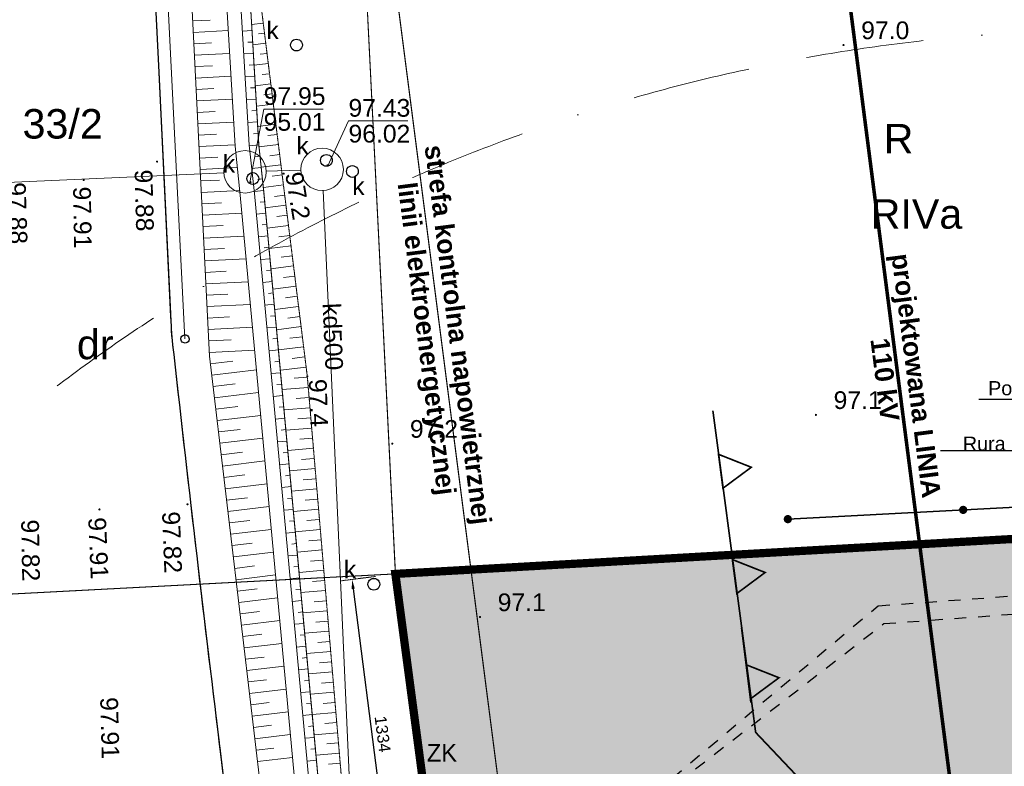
# Model space of a CAD drawing. Extents: x 7422214 to 7520672, y 5676479 to 5816239.
# Tile 17 of 42: x 7474299 to 7478473, y 5781588 to 5784754. Entities that reach past the tile are written whole.
import ezdxf
from ezdxf import colors
from ezdxf.entities.mleader import LeaderData, LeaderLine
from ezdxf.enums import TextEntityAlignment as Align
from ezdxf.math import Vec2, Vec3

# ---------------------------------------------------------------- set-up
doc = ezdxf.new("R2010")
doc.units = 0
doc.header["$PDSIZE"] = 0.75
for name, pattern in [('8', [0.5, 0.25, -0.25]), ('BORDER', [1.75, 0.5, -0.25, 0.5, -0.25, 0, -0.25]), ('DASHED', [0.75, 0.5, -0.25]), ('DASHED2', [0.375, 0.25, -0.125]), ('PRZER2_5-1', [1.75, 1.25, -0.5]), ('PRZER3-1', [2, 1.5, -0.5])]:
    doc.linetypes.add(name, pattern=pattern)
doc.layers.get('0').update_dxf_attribs({"linetype": 'CONTINUOUS'})
doc.layers.get('DEFPOINTS').update_dxf_attribs({"linetype": 'CONTINUOUS'})
for name, color, linetype, lineweight in [('!!mapa dcp', 254, 'CONTINUOUS', 25), ('!ELEKTRYKA', 5, 'CONTINUOUS', 30), ('- AGP-1_WYMIARY', 230, 'CONTINUOUS', 9), ('E_opis', 7, 'CONTINUOUS', 0)]:
    doc.layers.add(name, color=color, linetype=linetype, lineweight=lineweight)
doc.layers.add('!PZT-Mapa', color=252, linetype='CONTINUOUS')
doc.layers.add('Granica_opracowania', color=12, linetype='DASHED')
doc.layers.add('a_zieleń', color=7, linetype='CONTINUOUS', true_color=0xb7d7ad)
doc.styles.add('Arial', font='arial.ttf')
doc.dimstyles.new('M_1_500', dxfattribs={"dimtxt": 0.8, "dimasz": 0.4, "dimexe": 0.5, "dimexo": 0.3, "dimgap": 0.2, "dimtad": 1, "dimzin": 1, "dimtxsty": 'Arial', "dimcen": 0.2, "dimadec": 4, "dimazin": 0, "dimtfac": 1, "dimtmove": 0, "dimatfit": 3, "dimldrblk": 'ARCHTICK', "dimfxl": 100, "dimfxlon": 1, "dimlwe": 0, "dimarcsym": 0})

# ---------------------------------------------------------------- blocks, each defined once
blk = doc.blocks.new('GSPWPS1')
blk.add_hatch(color=0).paths.add_polyline_path([(-0.045, 0), (-0.043467, -0.011647), (-0.038971, -0.0225), (-0.03182, -0.03182), (-0.0225, -0.038971), (-0.011647, -0.043467), (0, -0.045), (0.011647, -0.043467), (0.0225, -0.038971), (0.03182, -0.03182), (0.038971, -0.0225), (0.043467, -0.011647), (0.045, 0), (0.043467, 0.011647), (0.038971, 0.0225), (0.03182, 0.03182), (0.0225, 0.038971), (0.011647, 0.043467), (0, 0.045), (-0.011647, 0.043467), (-0.0225, 0.038971), (-0.03182, 0.03182), (-0.038971, 0.0225), (-0.043467, 0.011647)])
blk = doc.blocks.new('GSPWPN1')
blk.add_hatch(color=0).paths.add_polyline_path([(-0.045, 0), (-0.043467, -0.011647), (-0.038971, -0.0225), (-0.03182, -0.03182), (-0.0225, -0.038971), (-0.011647, -0.043467), (0, -0.045), (0.011647, -0.043467), (0.0225, -0.038971), (0.03182, -0.03182), (0.038971, -0.0225), (0.043467, -0.011647), (0.045, 0), (0.043467, 0.011647), (0.038971, 0.0225), (0.03182, 0.03182), (0.0225, 0.038971), (0.011647, 0.043467), (0, 0.045), (-0.011647, 0.043467), (-0.0225, 0.038971), (-0.03182, 0.03182), (-0.038971, 0.0225), (-0.043467, 0.011647)])
blk = doc.blocks.new('GUPKSH1')
blk.add_hatch(color=0).paths.add_polyline_path([(-0.045, 0), (-0.043467, -0.011647), (-0.038971, -0.0225), (-0.03182, -0.03182), (-0.0225, -0.038971), (-0.011647, -0.043467), (0, -0.045), (0.011647, -0.043467), (0.0225, -0.038971), (0.03182, -0.03182), (0.038971, -0.0225), (0.043467, -0.011647), (0.045, 0), (0.043467, 0.011647), (0.038971, 0.0225), (0.03182, 0.03182), (0.0225, 0.038971), (0.011647, 0.043467), (0, 0.045), (-0.011647, 0.043467), (-0.0225, 0.038971), (-0.03182, 0.03182), (-0.038971, 0.0225), (-0.043467, 0.011647)])
blk = doc.blocks.new('GUPKSD1_1')
at = {"color": 0}
blk.add_lwpolyline([(0, 0.25), (0.064705, 0.241481), (0.125, 0.216506), (0.176777, 0.176777), (0.216506, 0.125), (0.241481, 0.064705), (0.25, 0), (0.241481, -0.064705), (0.216506, -0.125), (0.176777, -0.176777), (0.125, -0.216506), (0.064705, -0.241481), (0, -0.25), (-0.064705, -0.241481), (-0.125, -0.216506), (-0.176777, -0.176777), (-0.216506, -0.125), (-0.241481, -0.064705), (-0.25, 0), (-0.241481, 0.064705), (-0.216506, 0.125), (-0.176777, 0.176777), (-0.125, 0.216506), (-0.064705, 0.241481)], close=True, dxfattribs=at)
blk = doc.blocks.new('GUPKWZ1_1')
at = {"color": 0}
blk.add_lwpolyline([(0, 0.25), (0.064705, 0.241481), (0.125, 0.216506), (0.176777, 0.176777), (0.216506, 0.125), (0.241481, 0.064705), (0.25, 0), (0.241481, -0.064705), (0.216506, -0.125), (0.176777, -0.176777), (0.125, -0.216506), (0.064705, -0.241481), (0, -0.25), (-0.064705, -0.241481), (-0.125, -0.216506), (-0.176777, -0.176777), (-0.216506, -0.125), (-0.241481, -0.064705), (-0.25, 0), (-0.241481, 0.064705), (-0.216506, 0.125), (-0.176777, 0.176777), (-0.125, 0.216506), (-0.064705, 0.241481)], close=True, dxfattribs=at)
blk = doc.blocks.new('PUNKT')
at = {"color": 0, "lineweight": 15}
blk.add_lwpolyline([(0.0025, 0.000884), (0.0025, -0.000884), (0.000884, -0.0025), (-0.000884, -0.0025), (-0.0025, -0.000884), (-0.0025, 0.000884), (-0.000884, 0.0025), (0.000884, 0.0025)], close=True, dxfattribs=at)
blk = doc.blocks.new('GSLKBA1')
at = {"color": 0}
blk.add_lwpolyline([(0, 0.175), (0.045293, 0.169037), (0.0875, 0.151554), (0.123744, 0.123744), (0.151554, 0.0875), (0.169037, 0.045293), (0.175, 0), (0.169037, -0.045293), (0.151554, -0.0875), (0.123744, -0.123744), (0.0875, -0.151554), (0.045293, -0.169037), (0, -0.175), (-0.045293, -0.169037), (-0.0875, -0.151554), (-0.123744, -0.123744), (-0.151554, -0.0875), (-0.169037, -0.045293), (-0.175, 0), (-0.169037, 0.045293), (-0.151554, 0.0875), (-0.123744, 0.123744), (-0.0875, 0.151554), (-0.045293, 0.169037)], close=True, dxfattribs=at)
blk = doc.blocks.new('KOLO')
blk.add_hatch(color=0).paths.add_polyline_path([(-0.175, 0), (-0.169037, -0.045293), (-0.151554, -0.0875), (-0.123744, -0.123744), (-0.0875, -0.151554), (-0.045293, -0.169037), (0, -0.175), (0.045293, -0.169037), (0.0875, -0.151554), (0.123744, -0.123744), (0.151554, -0.0875), (0.169037, -0.045293), (0.175, 0), (0.169037, 0.045293), (0.151554, 0.0875), (0.123744, 0.123744), (0.0875, 0.151554), (0.045293, 0.169037), (0, 0.175), (-0.045293, 0.169037), (-0.0875, 0.151554), (-0.123744, 0.123744), (-0.151554, 0.0875), (-0.169037, 0.045293)])
blk = doc.blocks.new('GSLKOG1')
blk.add_hatch(color=0).paths.add_polyline_path([(-0.175, 0), (-0.169037, -0.045293), (-0.151554, -0.0875), (-0.123744, -0.123744), (-0.0875, -0.151554), (-0.045293, -0.169037), (0, -0.175), (0.045293, -0.169037), (0.0875, -0.151554), (0.123744, -0.123744), (0.151554, -0.0875), (0.169037, -0.045293), (0.175, 0), (0.169037, 0.045293), (0.151554, 0.0875), (0.123744, 0.123744), (0.0875, 0.151554), (0.045293, 0.169037), (0, 0.175), (-0.045293, 0.169037), (-0.0875, 0.151554), (-0.123744, 0.123744), (-0.151554, 0.0875), (-0.169037, 0.045293)])
blk = doc.blocks.new('mapa dcp')
at = {"layer": '!!mapa dcp', "color": 252, "linetype": 'PRZER3-1', "lineweight": 18}
for points in [[(1974.1, 14020.2), (2045.9, 12577.6), (2237.2, 8728.8), (2272, 8029.7), (2452.2, 4404.9), (-1643.1, 4190.1), (-3351.1, 8686.1), (-354.3, 8851.9), (-519.3, 12449.2), (-591.4, 14020.2)], [(32419.2, 6023), (29525.6, 5924.3), (25971.9, 5725.1), (5209.1, 4559.6), (9690.8, 8513.7), (2272, 8029.7), (2452.2, 4404.9), (2641.9, 2978.1), (4149.9, 1483.1), (6064.9, 791.1), (6703.3, 790.9), (6704.3, 769.9), (20715.4, 1622.5), (32419.2, 2334.6)], [(32419.2, 6023), (29525.6, 5924.3), (25971.9, 5725.1), (5209.1, 4559.6), (9690.8, 8513.7), (2272, 8029.7), (2452.2, 4404.9), (2641.9, 2978.1), (4149.9, 1483.1), (6064.9, 791.1), (6703.3, 790.9), (6704.3, 769.9), (20715.4, 1622.5), (32419.2, 2334.6)]]:
    blk.add_lwpolyline(points, dxfattribs=at)
at = {"layer": '!!mapa dcp', "color": 252, "linetype": 'Continuous', "lineweight": 18}
for points in [[(-591.4, 14020.2), (-354.3, 8851.9), (-3351.1, 8686.1), (-1643.1, 4190.1), (2452.2, 4404.9), (1974.1, 14020.2)], [(25506.3, 14020.2), (25971.9, 5725.1), (2452.2, 4404.9), (1974.1, 14020.2)], [(1560.4, 5401), (1258.9, 11393.4)], [(1593.1, 6749.4), (1667, 6753.1)], [(1892.1, 6740.2), (1842.9, 6734.1)], [(1595.5, 6700.9), (1743.7, 6708.3)], [(1804.1, 6706), (1844.4, 6708.4)], [(1897.5, 6697.3), (1871.5, 6694.1)], [(1597.9, 6652.5), (1672.3, 6656.2)], [(1847.2, 6659.9), (1827.1, 6658.8)], [(1902.8, 6654.4), (1848, 6647.6)], [(1600.3, 6604), (1749.5, 6611.4)], [(1809.9, 6609.1), (1850.1, 6611.5)], [(1908.2, 6611.5), (1879.4, 6607.9)], [(1602.8, 6555.6), (1677.6, 6559.3)], [(1853, 6563.1), (1832.9, 6561.9)], [(1913.5, 6568.6), (1853.2, 6561.1)], [(1605.2, 6507.1), (1755.3, 6514.6)], [(1815.6, 6512.3), (1855.8, 6514.6)], [(1918.9, 6525.7), (1887.3, 6521.8)], [(1924.2, 6482.8), (1858.3, 6474.6)], [(1607.6, 6458.6), (1682.9, 6462.4)], [(1858.7, 6466.2), (1838.6, 6465)], [(1929.6, 6439.9), (1895.2, 6435.6)], [(1610, 6410.2), (1761, 6417.7)], [(1821.4, 6415.4), (1861.6, 6417.8)], [(1934.9, 6397), (1863.4, 6388.1)], [(1612.4, 6361.7), (1688.2, 6365.5)], [(1864.4, 6369.3), (1844.4, 6368.1)], [(1940.3, 6354.1), (1903.1, 6349.5)], [(1614.8, 6313.2), (1766.8, 6320.8)], [(1827.2, 6318.5), (1867.3, 6320.9)], [(1945.6, 6311.2), (1868.5, 6301.6)], [(1617.2, 6264.8), (1693.5, 6268.6)], [(1870.2, 6272.5), (1850.1, 6271.3)], [(1951, 6268.3), (1911, 6263.4)], [(1619.7, 6216.3), (1772.6, 6223.9)], [(1833.2, 6219.7), (1873.1, 6224)], [(1956.3, 6225.4), (1874.1, 6215.2)], [(1961.7, 6182.5), (1920.2, 6177.4)], [(1622.1, 6167.9), (1699.8, 6171.7)], [(1878.3, 6175.8), (1858.3, 6173.6)], [(1967, 6139.7), (1883.3, 6129.2)], [(1726, 6105.5), (518, 6051.6)], [(1624.5, 6119.4), (1782.6, 6127.3)], [(1843.5, 6123.2), (1883.5, 6127.5)], [(2051.7, 6117.2), (1903.5, 6112.6)], [(1972.4, 6096.8), (1930.1, 6091.5)], [(1626.9, 6070.9), (1707.3, 6074.9)], [(1888.7, 6079.3), (1868.7, 6077.1)], [(1977.7, 6053.9), (1892.6, 6043.2)], [(1629.3, 6022.5), (1792.9, 6030.6)], [(1853.9, 6026.8), (1893.9, 6031)], [(1983.1, 6011), (1940, 6005.6)], [(2299.1, 2598.7), (2146, 6029.9)], [(32419.2, 2334.6), (6704.3, 769.9), (6703.3, 790.9), (6064.9, 791.1), (4149.9, 1483.1), (2641.9, 2978.1), (2452.2, 4404.9), (25971.9, 5725.1), (29525.6, 5924.3), (32419.2, 6023)], [(1631.7, 5974), (1714.7, 5978.2)], [(1898.5, 5982.7), (1878.5, 5980.9)], [(1634.2, 5925.6), (1802.1, 5933.9)], [(1862.9, 5930.7), (1903, 5934.4)], [(1988.4, 5968.1), (1900.9, 5957.1)], [(1907.4, 5886.1), (1887.4, 5884.3)], [(1993.8, 5925.2), (1949.3, 5919.6)], [(1636.6, 5877.1), (1721.6, 5881.3)], [(1999.1, 5882.3), (1908.8, 5871)], [(1639, 5828.6), (1811, 5837.2)], [(1871.9, 5834.1), (1911.9, 5837.8)], [(2004.5, 5839.4), (1958.6, 5833.7)], [(1641.4, 5780.2), (1728.5, 5784.5)], [(1916.4, 5789.5), (1896.4, 5787.6)], [(2009.8, 5796.5), (1916.8, 5784.9)], [(1643.8, 5731.7), (1820, 5740.5)], [(1880.8, 5737.5), (1920.9, 5741.2)], [(2015.2, 5753.6), (1968, 5747.7)], [(1646.2, 5683.3), (1735.4, 5687.7)], [(1925.3, 5692.9), (1905.3, 5691)], [(2020.5, 5710.7), (1924.8, 5698.7)], [(1648.6, 5634.8), (1829, 5643.8)], [(1889.8, 5640.8), (1929.8, 5644.5)], [(2025.8, 5667.8), (1977.3, 5661.7)], [(1934.3, 5596.2), (1914.3, 5594.4)], [(2031.2, 5624.9), (1932.8, 5612.6)], [(1651.1, 5586.3), (1742.3, 5590.9)], [(2036.5, 5582), (1986.7, 5575.8)], [(1653.5, 5537.9), (1837.9, 5547.1)], [(1898.7, 5544.2), (1938.8, 5547.9)], [(2041.9, 5539.1), (1940.7, 5526.5)], [(1655.9, 5489.4), (1749.2, 5494.1)], [(1943.2, 5499.6), (1923.2, 5497.7)], [(2047.2, 5496.2), (1996, 5489.8)], [(1658.3, 5440.9), (1846.9, 5450.3)], [(1907.7, 5447.6), (1947.7, 5451.3)], [(2052.6, 5453.3), (1948.7, 5440.3)], [(1660.7, 5392.5), (1756, 5397.2)], [(1952.2, 5403), (1932.2, 5401.1)], [(2057.9, 5410.4), (2005.3, 5403.8)], [(1663.1, 5344), (1855.9, 5353.6)], [(1916.7, 5351), (1956.7, 5354.7)], [(2063.3, 5367.5), (1956.7, 5354.2)], [(1667.8, 5295.8), (1763.4, 5307.2)], [(1961.1, 5306.3), (1941.1, 5304.5)], [(2068.6, 5324.6), (2014.7, 5317.9)], [(1673.5, 5247.6), (1863.6, 5270.2)], [(2074, 5281.7), (1964.7, 5268.1)], [(1925.6, 5254.3), (1965.6, 5258)], [(2079.2, 5238.8), (2023.7, 5234.1)], [(1679.3, 5199.4), (1773.7, 5210.6)], [(1970.1, 5209.7), (1950.1, 5207.9)], [(2082.9, 5195.7), (1972.3, 5186.3)], [(1685, 5151.2), (1872.5, 5173.6)], [(1934.6, 5157.7), (1974.6, 5161.4)], [(2086.5, 5152.6), (2031.4, 5148)], [(1690.8, 5103), (1783.9, 5114.1)], [(1979, 5113.1), (1959, 5111.2)], [(2090.2, 5109.6), (1980.2, 5100.2)], [(1696.5, 5054.9), (1881.5, 5076.9)], [(1943.5, 5061.1), (1983.5, 5064.8)], [(2093.9, 5066.5), (2039, 5061.8)], [(1702.3, 5006.7), (1794.1, 5017.6)], [(1988, 5016.5), (1968, 5014.6)], [(2097.5, 5023.4), (1988.2, 5014.1)], [(1708, 4958.5), (1890.5, 4980.2)], [(1952.5, 4964.4), (1992.5, 4968.1)], [(2101.2, 4980.3), (2046.7, 4975.7)], [(2104.8, 4937.3), (1996.2, 4928)], [(1713.7, 4910.3), (1804.3, 4921.1)], [(1719.5, 4862.1), (1899.4, 4883.6)], [(1996.9, 4919.8), (1977, 4918)], [(2108.5, 4894.2), (2054.3, 4889.6)], [(1961.4, 4867.8), (2001.4, 4871.5)], [(2112.2, 4851.1), (2004.2, 4841.9)], [(1725.2, 4814), (1814.6, 4824.6)], [(2005.9, 4823.2), (1985.9, 4821.3)], [(2115.8, 4808.1), (2062, 4803.5)], [(1731, 4765.8), (1908.4, 4786.9)], [(1970.4, 4771.2), (2010.4, 4774.9)], [(2119.5, 4765), (2012.1, 4755.9)], [(1736.7, 4717.6), (1824.8, 4728.1)], [(2014.9, 4726.6), (1994.9, 4724.7)], [(2123.2, 4721.9), (2069.6, 4717.4)], [(1742.5, 4669.4), (1917.3, 4690.3)], [(1979.3, 4674.5), (2019.3, 4678.3)], [(2126.8, 4678.8), (2020.1, 4669.8)], [(2130.5, 4635.8), (2077.3, 4631.2)], [(1748.2, 4621.2), (1835, 4631.6)], [(1754, 4573), (1926.3, 4593.6)], [(2023.8, 4629.9), (2003.8, 4628.1)], [(2134.1, 4592.7), (2028.1, 4583.7)], [(1988.3, 4577.9), (2028.3, 4581.6)], [(2137.8, 4549.6), (2084.9, 4545.1)], [(1759.7, 4524.9), (1845.2, 4535.1)], [(2032.8, 4533.3), (2012.8, 4531.5)], [(1765.5, 4476.7), (1935.2, 4496.9)], [(1997.3, 4481.3), (2037.2, 4485)], [(2141.5, 4506.5), (2036.1, 4497.6)], [(1771.2, 4428.5), (1855.5, 4438.6)], [(2041.7, 4436.7), (2021.7, 4434.8)], [(2145.1, 4463.5), (2092.6, 4459)], [(1776.9, 4380.3), (1944.2, 4400.3)], [(2006.2, 4384.7), (2046.2, 4388.4)], [(2148.8, 4420.4), (2044, 4411.5)], [(1782.7, 4332.1), (1865.7, 4342)], [(2152.5, 4377.3), (2100.2, 4372.9)], [(1788.4, 4284), (1953.2, 4303.6)], [(2050.7, 4340.1), (2030.7, 4338.2)], [(2156.1, 4334.2), (2052, 4325.4)], [(2015.2, 4288), (2055.1, 4291.7)], [(2159.8, 4291.2), (2107.9, 4286.8)], [(1794.2, 4235.8), (1875.9, 4245.5)], [(2059.6, 4243.4), (2039.6, 4241.6)], [(2163.4, 4248.1), (2060, 4239.3)], [(1799.9, 4187.6), (1962.1, 4206.9)], [(2024.1, 4191.4), (2064.1, 4195.1)], [(2167.1, 4205), (2115.5, 4200.6)], [(1805.7, 4139.4), (1886.1, 4149)], [(2068.6, 4146.8), (2048.6, 4144.9)], [(2170.8, 4161.9), (2068, 4153.2)], [(1811.4, 4091.2), (1971.1, 4110.1)], [(2033.1, 4094.8), (2073, 4098.5)], [(2174.4, 4118.9), (2123.2, 4114.5)], [(1817.1, 4043.1), (1896.3, 4052.4)], [(2077.5, 4050.2), (2057.5, 4048.3)], [(2178.1, 4075.8), (2075.9, 4067.1)], [(1822.8, 3994.9), (1980.1, 4013.4)], [(2181.8, 4032.7), (2130.8, 4028.4)], [(2042, 3998.1), (2082, 4001.9)], [(2185.4, 3989.6), (2083.9, 3981)], [(1828.4, 3946.7), (1906.5, 3955.9)], [(2086.5, 3953.5), (2066.5, 3951.7)], [(2189.1, 3946.6), (2138.5, 3942.3)], [(1834.1, 3898.5), (1989, 3916.8)], [(2051, 3901.5), (2090.9, 3905.2)], [(2192.7, 3903.5), (2091.9, 3894.9)], [(1839.8, 3850.3), (1916.6, 3859.4)], [(2095.4, 3856.9), (2075.4, 3855.1)], [(2196.4, 3860.4), (2146.1, 3856.1)], [(1845.5, 3802.1), (1998, 3820.1)], [(2059.9, 3804.9), (2099.9, 3808.6)], [(2200.1, 3817.3), (2099.9, 3808.8)], [(1851.2, 3753.9), (1926.8, 3762.9)], [(2104.4, 3760.3), (2084.4, 3758.4)], [(2203.7, 3774.3), (2153.8, 3770)], [(1856.8, 3705.7), (2006.9, 3723.4)], [(2207.4, 3731.2), (2107.8, 3722.7)], [(2068.9, 3708.3), (2108.8, 3712)], [(2211.1, 3688.1), (2161.4, 3683.9)], [(1862.5, 3657.6), (1937, 3666.3)], [(2113.3, 3663.6), (2093.3, 3661.8)], [(2214.7, 3645.1), (2115.8, 3636.6)], [(1868.2, 3609.4), (2015.9, 3626.8)], [(2077.8, 3611.6), (2117.8, 3615.3)], [(2218.4, 3602), (2169.1, 3597.8)]]:
    blk.add_lwpolyline(points, dxfattribs=at)
at = {"layer": '!!mapa dcp', "color": 252, "linetype": 'Continuous', "lineweight": 25}
blk.add_lwpolyline([(6613.9, 76.1), (6124.9, 46.1), (5823.9, 27.1, -0.000925), (4060.9, 80.1, -0.097979), (3575.9, 209.1, -0.134335), (3105.9, 624.1, 0.103815), (2584.9, 1116.1, -0.063171), (2291.9, 1351.1, -0.116262), (1935.9, 1952.1), (1927.9, 1994.1), (1894.9, 2183.1), (1863.9, 2360.1), (1713.9, 3629.1, -0.002888), (1513.9, 5335.1, -0.025953), (1500.9, 5496.1), (1450.9, 6530.1), (1399.9, 7553.1)], format="xyb", dxfattribs=at)
at = {"layer": '!!mapa dcp', "color": 252, "linetype": 'PRZER3-1', "lineweight": 18}
blk.add_lwpolyline([(6613.9, 76.1), (6124.9, 46.1), (5823.9, 27.1, -0.000925), (4060.9, 80.1, -0.097979), (3575.9, 209.1, -0.134335), (3105.9, 624.1, 0.103815), (2584.9, 1116.1, -0.063171), (2291.9, 1351.1, -0.116262), (1935.9, 1952.1), (1927.9, 1994.1), (1894.9, 2183.1), (1863.9, 2360.1), (1713.9, 3629.1, -0.002888), (1513.9, 5335.1, -0.025953), (1500.9, 5496.1), (1450.9, 6530.1), (1399.9, 7553.1)], format="xyb", dxfattribs=at)
at = {"layer": '!!mapa dcp', "color": 252, "linetype": 'Continuous', "lineweight": 18}
for points in [[(1528.9, 8037.1), (1764.9, 8050.1), (1872.9, 6226.1), (1894.9, 6021.1), (2181.9, 2923.1), (1952.9, 2891.1), (1808.9, 4112.1), (1663.9, 5328.1)], [(1666.9, 7997.1), (1726.9, 8001.1), (1832.9, 6222.1), (1854.9, 6017.1), (2141.9, 2920.1), (2081.9, 2914.1), (1794.9, 6011.1), (1772.9, 6218.1)], [(-1643.1, 4190.1), (2452.2, 4404.9), (2641.9, 2978.1), (4149.9, 1483.1), (6064.9, 791.1), (6703.3, 790.9), (6704.3, 769.9), (4287.5, 622.6), (3208.5, 1558.3), (-645.1, 1324.1)]]:
    blk.add_lwpolyline(points, close=True, dxfattribs=at)
at = {"layer": '!!mapa dcp', "color": 252, "linetype": 'PRZER2_5-1', "lineweight": 18}
blk.add_lwpolyline([(2275.9, 2925.1), (2078.9, 5242.1), (1879.9, 6838.1), (1807.9, 7327.1), (1872.9, 6226.1), (1894.9, 6021.1), (2181.9, 2923.1)], close=True, dxfattribs=at)
at = {"layer": '!!mapa dcp', "color": 252, "linetype": 'Continuous', "lineweight": 13, "flags": 128}
for points in [[(1834.9, 6064.2), (1893.9, 6375.9), (2145.9, 6375.9)], [(2165, 6132.5), (2253.4, 6326), (2505.4, 6326)]]:
    blk.add_lwpolyline(points, dxfattribs=at)
at = {"layer": '!!mapa dcp', "color": 252, "linetype": 'Continuous', "lineweight": 18}
for points in [[(1814.8, 6019.6, -1), (1814.8, 6199.6, -1)], [(2141.7, 6029.7, -1), (2141.7, 6209.7, -1)]]:
    blk.add_lwpolyline(points, format="xyb", close=True, dxfattribs=at)
at = {"layer": '!!mapa dcp', "color": 252, "linetype": 'Continuous', "lineweight": 35}
blk.add_lwpolyline([(29568.9, 5980.1), (4115.9, 4637.1)], dxfattribs=at)
at = {"layer": '!!mapa dcp', "color": 252, "linetype": 'PRZER3-1', "lineweight": 18}
blk.add_lwpolyline([(-1643.1, 4190.1), (2452.2, 4404.9), (2641.9, 2978.1), (4149.9, 1483.1), (6064.9, 791.1), (6703.3, 790.9), (6704.3, 769.9), (4287.5, 622.6), (3208.5, 1558.3), (-645.1, 1324.1)], close=True, dxfattribs=at)
at = {"layer": '!!mapa dcp', "color": 252, "linetype": 'Continuous', "lineweight": 18, "xscale": 100, "yscale": 100, "zscale": 100, "rotation": 92.88061208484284}
for name, p in [('PUNKT', (1497.6, 6649.4)), ('PUNKT', (1497.6, 6649.4)), ('PUNKT', (1515.2, 6299.9)), ('PUNKT', (1515.2, 6299.9)), ('PUNKT', (1532.8, 5950.3)), ('PUNKT', (1532.8, 5950.3)), ('PUNKT', (1550.4, 5600.7)), ('PUNKT', (1550.4, 5600.7)), ('GSLKBA1', (1560.4, 5401))]:
    blk.add_blockref(name, p, dxfattribs=at)
at = {"layer": '!!mapa dcp', "color": 252, "linetype": 'Continuous', "lineweight": 18, "xscale": 100, "yscale": 100, "zscale": 100}
for p in [(2032.9, 6647.1), (2269.9, 6111.1), (2360.9, 4361.1)]:
    blk.add_blockref('GUPKSD1_1', p, dxfattribs=at)
at = {"layer": '!!mapa dcp', "color": 252, "linetype": 'Continuous', "lineweight": 5, "xscale": 100, "yscale": 100, "zscale": 100}
for name, p in [('GSPWPN1', (4351.9, 6647.1)), ('GSPWPS1', (1441.9, 6153.1)), ('GUPKSH1', (2164.7, 6137.4)), ('GSPWPN1', (1978.9, 6102.1)), ('GSPWPS1', (1130.9, 6075.1)), ('GUPKSH1', (1837.9, 6066.1)), ('GSPWPN1', (2078.9, 5242.1)), ('GSPWPN1', (4234.9, 5079.1)), ('GSPWPN1', (2438.9, 4957.1)), ('GSPWPS1', (1197.9, 4678.1)), ('GSPWPS1', (1570.9, 4700.1)), ('GSPWPN1', (2810.9, 4222.1))]:
    blk.add_blockref(name, p, dxfattribs=at)
at = {"layer": '!!mapa dcp', "color": 252, "linetype": 'Continuous', "lineweight": 13, "xscale": 100, "yscale": 100, "zscale": 100}
for p in [(2159.9, 6158.1), (1847.9, 6081.1)]:
    blk.add_blockref('GUPKWZ1_1', p, dxfattribs=at)
at = {"layer": '!!mapa dcp', "color": 252, "linetype": 'Continuous', "lineweight": 25, "xscale": 99.99999999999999, "yscale": 99.99999999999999, "zscale": 99.99999999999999, "rotation": 183.0203489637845}
for name, p in [('KOLO', (4859.1, 4676.3)), ('KOLO', (4859.1, 4676.3)), ('GSLKOG1', (4115.9, 4637.1))]:
    blk.add_blockref(name, p, dxfattribs=at)
at = {"layer": '!!mapa dcp', "color": 252, "linetype": 'Continuous', "lineweight": 0, "style": 'Arial'}
for p in [(1957.9, 6672.1), (2084.9, 6183.1), (1772.9, 6106.1), (2321.7, 6011.1), (2285.9, 4386.1)]:
    blk.add_text('k', height=75, dxfattribs=at).set_placement(p, align=Align.RIGHT)
for s, p in [('97.0', (4426.9, 6672.1)), ('97.1', (4309.9, 5104.1)), ('97.2', (2513.9, 4982.1)), ('97.1', (2885.9, 4247.1))]:
    blk.add_text(s, height=75, dxfattribs=at).set_placement(p)
for s, rotation, p in [('97.95', 360, (1893.9, 6393.2)), ('97.43', 360, (2253.4, 6343.3)), ('95.01', 360, (1893.9, 6283.7)), ('96.02', 360, (2253.4, 6233.8)), ('97.88', 271.5122, (1346.8, 6118.2)), ('97.2', 279.4781, (1984.8, 6101.9)), ('97.88', 271.7809, (809.9, 6063.9)), ('97.91', 270.8548, (1086.2, 6046.5)), ('97.4', 272.0309, (2085.4, 5230)), ('97.91', 272.5148, (1150, 4643.2)), ('97.82', 272.2328, (1463.2, 4668.3)), ('97.82', 271.0753, (865.9, 4634.8)), ('97.91', 271.5028, (1200.9, 3881.5))]:
    blk.add_text(s, height=75, rotation=rotation, dxfattribs=at).set_placement(p)
for s, p in [('33/2', (1041.7, 6250.6)), ('R', (4585.2, 6187.5)), ('RIVa', (4661.1, 5868.5)), ('dr', (1179.8, 5315.2))]:
    blk.add_text(s, height=125, dxfattribs=at).set_placement(p, align=Align.CENTER)
blk.add_text('kd500', height=75, rotation=272.555, dxfattribs=at).set_placement((2149.9, 5409), align=Align.CENTER)
blk = doc.blocks.new('linia nieprzekraczalna')
at = {"layer": '!PZT-Mapa', "color": 7, "lineweight": 5, "const_width": 7}
for points in [[(3608.1, 795.1), (1744.4, 681.7), (-7444.4, 895.9), (-8651.7, 2171.4), (-8833.1, 3535.5)], [(-8670.4, 3295.5), (-8790.4, 3206.5), (-8809.3, 3350.5), (-8670.4, 3295.5)], [(-8611.6, 2849.4), (-8731.6, 2760.3), (-8750.6, 2904.3), (-8611.6, 2849.4)], [(-8552.9, 2403.2), (-8672.9, 2314.2), (-8691.9, 2458.2), (-8552.9, 2403.2)]]:
    blk.add_lwpolyline(points, dxfattribs=at)
blk = doc.blocks.new('_None')
blk = doc.blocks.new('*D115')
at = {"layer": '- AGP-1_WYMIARY', "color": 0, "linetype": 'DASHED2', "lineweight": 0, "transparency": 16777216}
for p, q in [((7475807.2, 5782393.3), (7475658.4, 5782374.4)), ((7475975.8, 5781070.4), (7475827, 5781051.4))]:
    blk.add_line(p, q, dxfattribs=at)
at = {"layer": '- AGP-1_WYMIARY', "color": 0, "lineweight": -2, "transparency": 16777216}
blk.add_line((7475713.1, 5782341), (7475871.5, 5781097.4), dxfattribs=at)
at = {"layer": '- AGP-1_WYMIARY', "color": 0, "transparency": 16777216}
for points in [[(7475719.7, 5782341.8), (7475706.5, 5782340.2), (7475708, 5782380.7)], [(7475878.1, 5781098.3), (7475864.9, 5781096.6), (7475876.6, 5781057.7)]]:
    blk.add_solid(points, dxfattribs=at)
at = {"layer": 'DEFPOINTS', "color": 0, "transparency": 16777216}
for p in [(7475891.6, 5782404.1), (7475876.6, 5781057.7), (7476060.2, 5781081.1)]:
    blk.add_point(p, dxfattribs=at)
at = {"layer": '- AGP-1_WYMIARY', "color": 0, "transparency": 16777216, "insert": (7475837.5, 5781725), "char_height": 50, "attachment_point": 5, "rotation": 277.2617, "style": 'Arial'}
blk.add_mtext('1334', dxfattribs=at)
blk = doc.blocks.new('_ARCHTICK')
at = {"color": 0, "linetype": 'ByBlock', "const_width": 0.15}
blk.add_lwpolyline([(-0.5, -0.5), (0.5, 0.5)], dxfattribs=at)

msp = doc.modelspace()

# ---------------------------------------------------------------- hatches: boundary and pattern name
at = {"layer": 'a_zieleń', "linetype": 'Continuous'}
h = msp.add_hatch(color=256, dxfattribs=at)
h.dxf.hatch_style = 1
h.paths.add_polyline_path([(7477680.8, 5782007.1), (7477436.3, 5781976.2), (7477436.7, 5781976.3), (7477680.3, 5782007)], flags=16)
h.paths.add_polyline_path([(7476639.2, 5781875.6), (7476883.3, 5781906.4)], flags=16)
h.paths.add_polyline_path([(7476171.4, 5781919.8), (7476183.4, 5781824.5)], flags=16)
h.paths.add_polyline_path([(7476291.2, 5781013.6), (7476279.2, 5781108.8), (7476523.2, 5781139.6), (7476535.3, 5781044.4)], flags=16)
edge = h.paths.add_edge_path()
edge.add_line((7485785.9, 5779936.9), (7485814, 5779395.2))
edge.add_line((7485814, 5779395.2), (7485819.6, 5779288.6))
edge.add_line((7485819.6, 5779288.6), (7484756.9, 5779313.5))
edge.add_line((7484756.9, 5779313.5), (7484756.3, 5779323.9))
edge.add_line((7484756.3, 5779323.9), (7484744.6, 5779543.1))
edge.add_line((7484744.6, 5779543.1), (7484723.3, 5779964.1))
edge.add_arc((7484728.2, 5779864.1), 100.1, 92.8228, 101.141)
edge.add_arc((7485293.9, 5777491.5), 2539.1, 103.3205, 119.6649)
edge.add_arc((7485278.7, 5777530.5), 2497.7, 119.8049, 119.8113)
edge.add_arc((7483294.4, 5781153.6), 1634.3, 274.3624, 297.0227, ccw=False)
edge.add_line((7483418.7, 5779524), (7481876.1, 5779434.6))
edge.add_arc((7481824, 5780333.1), 900, 210.5508, 273.3153, ccw=False)
edge.add_line((7481049, 5779875.7), (7480668.7, 5779854.1))
edge.add_line((7480668.7, 5779854.1), (7480653.4, 5780123.7))
edge.add_line((7480653.4, 5780123.7), (7480637.2, 5780410.2))
edge.add_line((7480637.2, 5780410.2), (7480917.3, 5780426.1))
edge.add_line((7480917.3, 5780426.1), (7480898.4, 5780754.2))
edge.add_line((7480898.4, 5780754.2), (7480618.7, 5780738.3))
edge.add_line((7480618.7, 5780738.3), (7480602.5, 5781024.8))
edge.add_line((7480602.5, 5781024.8), (7480882, 5781040.7))
edge.add_line((7480882, 5781040.7), (7480859.7, 5781431.4))
edge.add_line((7480859.7, 5781431.4), (7480260.7, 5781397.5))
edge.add_line((7480260.7, 5781397.5), (7480128.7, 5781390.5))
edge.add_line((7480128.7, 5781390.5), (7480169.5, 5780605))
edge.add_line((7480169.5, 5780605), (7478773, 5780531.5))
edge.add_line((7478773, 5780531.5), (7478699.3, 5781931.8))
edge.add_line((7478699.3, 5781931.8), (7480095.8, 5782005.3))
edge.add_line((7480095.8, 5782005.3), (7480122.9, 5781490.7))
edge.add_line((7480122.9, 5781490.7), (7480251.4, 5781497.4))
edge.add_line((7480251.4, 5781497.4), (7480224.8, 5782011.6))
edge.add_line((7480224.8, 5782011.6), (7480224, 5782011.7))
edge.add_line((7480224, 5782011.7), (7480217.4, 5782128.8))
edge.add_line((7480217.4, 5782128.8), (7480152.2, 5782125.1))
edge.add_line((7480152.2, 5782125.1), (7480125.8, 5782592.4))
edge.add_line((7480125.8, 5782592.4), (7480792.9, 5782630.4))
edge.add_line((7480792.9, 5782630.4), (7480792.9, 5782630.4))
edge.add_line((7480792.9, 5782630.4), (7486186.1, 5782938.2))
edge.add_arc((7486224.7, 5782378.6), 560.9, 50.3638, 93.9436, ccw=False)
edge.add_line((7486582.5, 5782810.5), (7487462.1, 5782860.7))
edge.add_line((7487462.1, 5782860.7), (7487481.7, 5782511.3))
edge.add_line((7487481.7, 5782511.3), (7487662, 5782521.6))
edge.add_line((7487662, 5782521.6), (7487693.6, 5781975.5))
edge.add_line((7487693.6, 5781975.5), (7487513.3, 5781965.2))
edge.add_line((7487513.3, 5781965.2), (7487443.8, 5781961.2))
edge.add_line((7487443.8, 5781961.2), (7487524.1, 5780570.7))
edge.add_line((7487524.1, 5780570.7), (7486924.2, 5780536.1))
edge.add_line((7486924.2, 5780536.1), (7486980.6, 5779547.9))
edge.add_arc((7487978.9, 5779604.8), 1000, 183.2662, 199.3987)
edge.add_arc((7487978.9, 5779604.8), 1000, 199.3987, 204.2311)
edge.add_line((7487067, 5779194.4), (7487988.4, 5779250.5))
edge.add_line((7487988.4, 5779250.5), (7489015.2, 5779308.9))
edge.add_line((7489015.2, 5779308.9), (7488792.5, 5783133.8))
edge.add_line((7488792.5, 5783133.8), (7475891.6, 5782404.1))
edge.add_line((7475891.6, 5782404.1), (7476081.4, 5780977.3))
edge.add_line((7476081.4, 5780977.3), (7477590.9, 5779482.7))
edge.add_line((7477590.9, 5779482.7), (7479429.4, 5778791.4))
edge.add_line((7479429.4, 5778791.4), (7480142.7, 5778790.1))
edge.add_line((7480142.7, 5778790.1), (7480143.7, 5778769.1))
edge.add_line((7480143.7, 5778769.1), (7486178, 5779136.3))
edge.add_arc((7485333.4, 5779254.3), 852.8, 352.045, 362.5678)
edge.add_arc((7485381.3, 5779254.3), 805, 2.7202, 3.2248)
edge.add_arc((7485419.5, 5779263.9), 766.2, 2.6713, 61.4414)

# ---------------------------------------------------------------- linework, layer by layer
at = {"layer": '!ELEKTRYKA', "color": 6, "linetype": '8', "ltscale": 200}
for p, q in [((7477937.5, 5782268.7), (7480076.5, 5782426.6)), ((7476529.6, 5781089.3), (7477937.5, 5782268.7))]:
    msp.add_line(p, q, dxfattribs=at)
at = {"layer": '!ELEKTRYKA', "color": 144, "linetype": '8', "ltscale": 200}
for p, q in [((7477962.7, 5782193.3), (7480089.6, 5782350.3)), ((7476529.6, 5781089.3), (7477962.7, 5782193.3))]:
    msp.add_line(p, q, dxfattribs=at)
at = {"layer": '- AGP-1_WYMIARY', "color": 8, "linetype": 'BORDER', "ltscale": 1000}
msp.add_circle((7478973.5, 5777212.1), 7500, dxfattribs=at)
msp.add_lwpolyline([(7477399, 5781858.6), (7477358.9, 5782176.1)])
at = {"layer": 'Granica_opracowania', "color": 171, "linetype": 'DASHED', "ltscale": 5}
for points, const_width in [([(7477431.5, 5787816.9), (7479333.1, 5773083.5)], 15), ([(7475547.1, 5787573.7), (7477448.8, 5772840.3)], 5)]:
    msp.add_lwpolyline(points, dxfattribs=dict(at, const_width=const_width))
at = {"layer": 'Granica_opracowania', "ltscale": 300, "const_width": 35}
msp.add_lwpolyline([(7486049.1, 5779132), (7487833.7, 5779241.6), (7489015.2, 5779308.9), (7488792.5, 5783133.8), (7475891.6, 5782404.1), (7476081.4, 5780977.3), (7477590.9, 5779482.7), (7479429, 5778790.3), (7480142.7, 5778790.1), (7480143.7, 5778769.1), (7485849.5, 5779119.7), (7485944.9, 5777535.8), (7486144.6, 5777545.8), (7486049.1, 5779132)], dxfattribs=at)

# ---------------------------------------------------------------- block references
at = {"layer": '!PZT-Mapa', "lineweight": 5, "ltscale": 0.8}
msp.add_blockref('linia nieprzekraczalna', (7486070.6, 5779560.7), dxfattribs=at)
msp.add_blockref('mapa dcp', (7473439.4, 5777999.2))

# ---------------------------------------------------------------- texts
at = {"layer": '!ELEKTRYKA', "color": 6, "linetype": '8', "ltscale": 200, "insert": (7476153, 5781683.4, 0), "char_height": 75, "width": 75, "attachment_point": 3}
msp.add_mtext('ZK', dxfattribs=at)
at = {"layer": 'Granica_opracowania', "color": 171, "linetype": 'DASHED', "ltscale": 5, "char_height": 80, "attachment_point": 5, "rotation": 277.2713, "style": 'Arial'}
for s, insert, width in [('\\A1;{\\W1;\\fArial|b1|i0|c238|p34;strefa kontrolna napowietrznej linii elektroenergetycznej}', (7476079.1, 5783408.5), 1722.931), ('\\A1;{\\fArial|b1|i0|c238|p34;projektowana LINIA 110 kV}', (7478032.7, 5783236.3), 1177.82)]:
    msp.add_mtext(s, dxfattribs=dict(at, insert=insert, width=width))

# ---------------------------------------------------------------- dimensions: what is measured, and where the dimension line sits
at = {"layer": '- AGP-1_WYMIARY'}
dim = msp.add_aligned_dim(p1=(7475891.6, 5782404.1), p2=(7476060.2, 5781081.1), distance=-185.1, dimstyle='M_1_500', override={"dimtxt": 50, "dimasz": 40, "dimexe": 50, "dimexo": 30, "dimgap": 20, "dimdec": 0, "dimtmove": 1}, dxfattribs=at)
dim.commit()
dim.dimension.update_dxf_attribs({"geometry": '*D115', "text_midpoint": (7475837.5, 5781725)})

# ---------------------------------------------------------------- leaders
at = {"layer": 'E_opis'}
ml = msp.add_multileader_mtext('Standard', dxfattribs=at)
ml.set_content('Pompownia wody\\Pdeszczowej ', color=256, style='Arial')
ml.set_leader_properties(linetype='CONTINUOUS')
ml.set_arrow_properties(name='NONE')
ml.build(insert=Vec2(0, 0))
ml.multileader.update_dxf_attribs({"text_left_attachment_type": 6, "text_right_attachment_type": 6, "dogleg_length": 50})
ctx = ml.context
ctx.base_point, ctx.char_height, ctx.plane_origin = Vec3(7478409.2, 5783143.7), 60, Vec3(7477782.8, 5780688.2)
ctx.left_attachment, ctx.right_attachment, ctx.text_align_type = 6, 6, 2
notes = []
notes.append((ctx, [(0, (1, 1, 0), (7479112.9, 5783143.7), (-1, 0), 50, [(0, [(7479385.9, 5782114.5)], 0, [])])]))
ctx.mtext.insert, ctx.mtext.alignment, ctx.mtext.flow_direction = Vec3(7479060.9, 5783221.4), 3, 5
ml = msp.add_multileader_mtext('Standard', dxfattribs=at)
ml.set_content('Rura osłonowa ', color=256, style='Arial')
ml.set_leader_properties(linetype='CONTINUOUS')
ml.set_arrow_properties(name='NONE')
ml.build(insert=Vec2(0, 0))
ml.multileader.update_dxf_attribs({"text_left_attachment_type": 6, "text_right_attachment_type": 6, "dogleg_length": 50})
ctx = ml.context
ctx.base_point, ctx.char_height, ctx.plane_origin = Vec3(7478305.1, 5782925.3), 60, Vec3(7477735.9, 5780460.6)
ctx.left_attachment, ctx.right_attachment, ctx.text_align_type = 6, 6, 2
notes.append((ctx, [(0, (1, 1, 0), (7478908.1, 5782925.3), (-1, 0), 50, [(0, [(7479177.2, 5782094.9)], 0, [])])]))
ctx.mtext.insert, ctx.mtext.alignment, ctx.mtext.flow_direction = Vec3(7478856.1, 5782986.3), 3, 5
for ctx, leaders in notes:
    for number, flags, end, landing, length, lines in leaders:
        leader = LeaderData()
        leader.index, (leader.has_last_leader_line, leader.has_dogleg_vector, leader.attachment_direction) = number, flags
        leader.last_leader_point, leader.dogleg_vector, leader.dogleg_length = Vec3(end), Vec3(landing), length
        for number, points, colour, breaks in lines:
            line = LeaderLine()
            line.index, line.vertices, line.color, line.breaks = number, Vec3.list(points), colors.encode_raw_color(colour), breaks
            leader.lines.append(line)
        ctx.leaders.append(leader)

doc.saveas('drawing.dxf')
